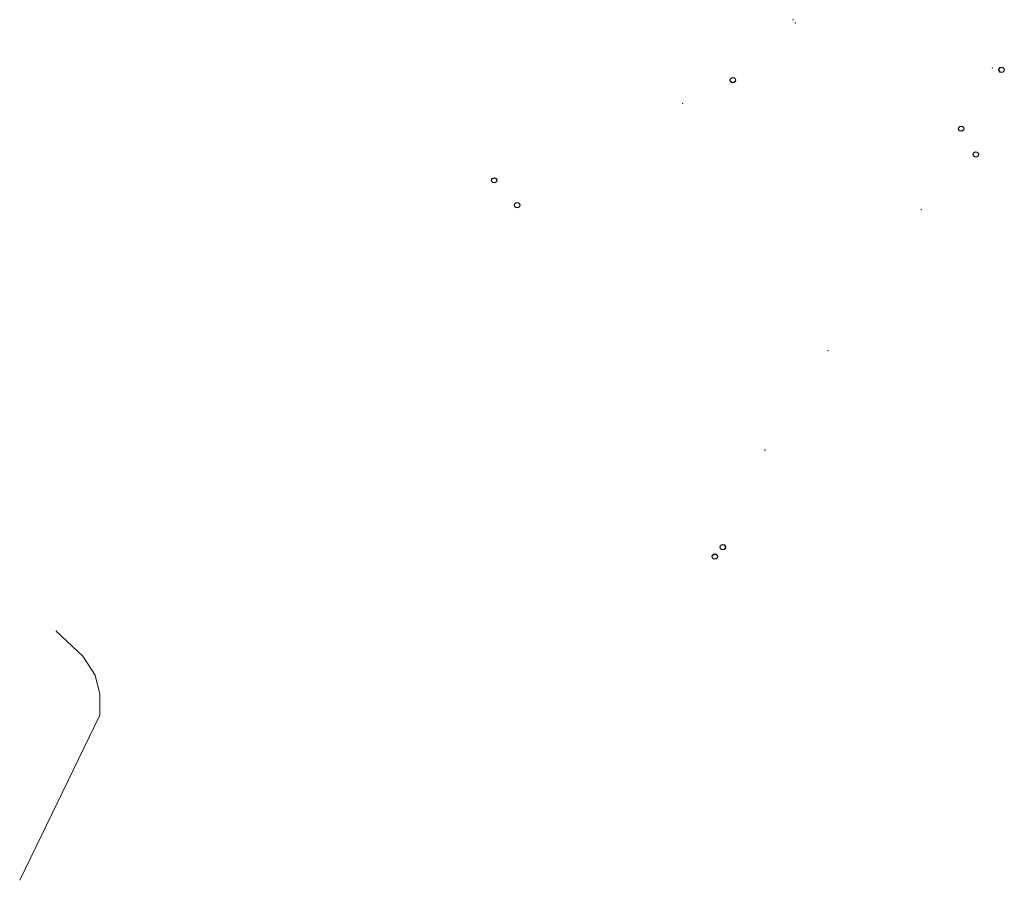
# Model space of a CAD drawing. Header units: metres. Extents: x 2410063 to 2410252, y 5786976 to 5787142.
import ezdxf

# ---------------------------------------------------------------- set-up
doc = ezdxf.new("R2010")
doc.units = ezdxf.units.M
doc.linetypes.add('1', pattern=[0])
doc.layers.get('0').update_dxf_attribs({"color": 1, "linetype": 'CONTINUOUS'})
doc.layers.add('Flurstücke (Status 0_2)', color=1, linetype='CONTINUOUS')
doc.layers.add('Gemarkung_ Flur', color=1, linetype='CONTINUOUS')

# ---------------------------------------------------------------- blocks, each defined once
blk = doc.blocks.new('250')
at = {"color": 0, "lineweight": -2}
blk.add_lwpolyline([(0.433013, -0.25, -0.5773502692), (-0.433013, -0.25, -0.5773502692), (0, 0.5, -0.5773502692)], format="xyb", close=True, dxfattribs=at)
blk = doc.blocks.new('A$C22ecb149')
at = {"layer": 'Flurstücke (Status 0_2)', "color": 1, "linetype": '1', "lineweight": 18}
for points in [[(7.03, 47.82, 0), (12.12, 42.99, 50.32), (14.5, 39.33, 50.3), (15.41, 35.72, 50.31), (15.38, 31.67, 50.31)], [(15.38, 31.67, 0), (0, 0, 50.53)]]:
    blk.add_polyline3d(points, dxfattribs=at)
at = {"layer": 'Gemarkung_ Flur', "color": 1, "lineweight": 18}
for p in [(148.47, 165.13, 50.54), (148.92, 164.49, 50.57), (186.71, 155.85, 50.75)]:
    blk.add_point(p, dxfattribs=at)
at = {"layer": 'Gemarkung_ Flur', "color": 2, "lineweight": 18}
for p in [(127.26, 149.06, 50.61), (173.06, 128.66, 50.7), (155.16, 101.61, 50.75), (143.05, 82.53, 50.77), (7.03, 47.82, 50.38)]:
    blk.add_point(p, dxfattribs=at)
at = {"layer": 'Gemarkung_ Flur', "color": 2}
for p in [(188.49, 155.5, 50.52), (136.91, 153.54, 50.84), (180.74, 144.21, 50.94), (183.53, 139.25, 50.95), (91.09, 134.31, 50.31), (95.48, 129.54, 50.47), (134.96, 63.93, 50.79), (133.44, 62.11, 50.78)]:
    blk.add_blockref('250', p, dxfattribs=at)

msp = doc.modelspace()

# ---------------------------------------------------------------- linework, layer by layer
at = {"layer": 'Flurstücke (Status 0_2)', "color": 1, "linetype": '1', "lineweight": 18}
for points in [[(2410069.558743, 5787024.313512, 0), (2410074.648274, 5787019.47686, 50.31925), (2410077.028464, 5787015.819839, 50.3015), (2410077.944938, 5787012.209994, 50.31), (2410077.907535, 5787008.163564, 50.307)], [(2410077.907535, 5787008.163564, 0), (2410062.532021, 5786976.489164, 50.52925)]]:
    msp.add_polyline3d(points, dxfattribs=at)
at = {"layer": 'Gemarkung_ Flur', "color": 1, "lineweight": 18}
for p in [(2410211.000294, 5787141.616226, 50.53925), (2410211.456849, 5787140.983835, 50.565125), (2410249.244756, 5787132.337366, 50.747625)]:
    msp.add_point(p, dxfattribs=at)
at = {"layer": 'Gemarkung_ Flur', "color": 2, "lineweight": 18}
for p in [(2410189.794353, 5787125.546971, 50.612125), (2410235.5965, 5787105.148757, 50.701875), (2410217.694385, 5787078.102065, 50.75225), (2410205.578224, 5787059.023565, 50.76575), (2410069.558743, 5787024.313512, 50.378125)]:
    msp.add_point(p, dxfattribs=at)

# ---------------------------------------------------------------- block references
at = {"linetype": 'ByBlock'}
msp.add_blockref('A$C22ecb149', (2410062.532021, 5786976.489164, 50.52925), dxfattribs=at)
at = {"layer": 'Gemarkung_ Flur', "color": 2}
for p in [(2410251.020037, 5787131.991733, 50.517125), (2410199.444308, 5787130.034163, 50.839375), (2410243.27253, 5787120.699367, 50.944125), (2410246.060069, 5787115.735856, 50.953625), (2410153.623426, 5787110.803441, 50.315), (2410158.016086, 5787106.033452, 50.466625), (2410197.496335, 5787040.420749, 50.793), (2410195.970885, 5787038.602116, 50.78075)]:
    msp.add_blockref('250', p, dxfattribs=at)

doc.saveas('drawing.dxf')
